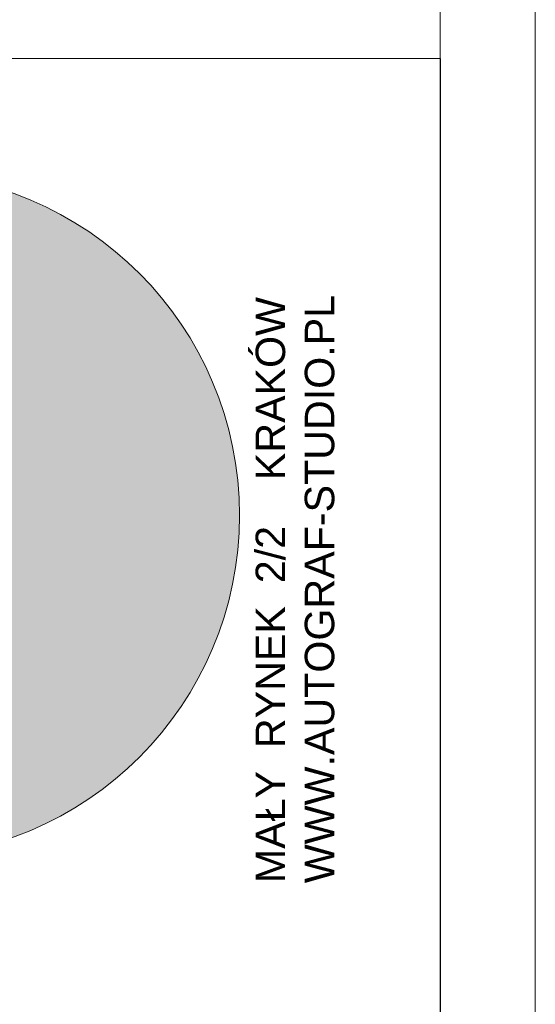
# Model space of a CAD drawing. Header units: millimetres. Extents: x -115268 to 140687, y -37779 to 24471.
# Tile 242 of 256: x 55585 to 55848, y 13256 to 13757. Entities that reach past the tile are written whole.
import ezdxf

# ---------------------------------------------------------------- set-up
doc = ezdxf.new("R2010")
doc.units = ezdxf.units.MM
doc.layers.get('0').update_dxf_attribs({"lineweight": 9})
doc.layers.add('A_CIENKA', color=7, linetype='Continuous', lineweight=9)
doc.styles.add('Arial', font='arial.ttf')

# ---------------------------------------------------------------- blocks, each defined once
blk = doc.blocks.new('METRYKA11')
at = {"true_color": 0x000000}
h = blk.add_hatch(color=18, dxfattribs=at)
h.dxf.hatch_style = 1
h.paths.add_polyline_path([(7511428.56, 5508702.86, 1), (7511776.45, 5508702.86, 1)])
blk.add_line((7511878.67, 5508935.17), (7511878.67, 5506025.17))
blk.add_lwpolyline([(7511378.67, 5508935.17), (7511878.67, 5508935.17)])
at = {"color": 7}
blk.add_circle((7511602.5, 5508702.86), 173.94, dxfattribs=at)
blk.add_circle((7511602.5, 5508702.86), 173.94, dxfattribs=at)
at = {"ltscale": 80, "insert": (7511784.67, 5508515.78), "char_height": 15, "width": 367.2958, "attachment_point": 1, "rotation": 90, "style": 'Arial'}
blk.add_mtext('\\pxqd;MAŁY  RYNEK  2/2    KRAKÓW\\PWWW.AUTOGRAF-STUDIO.PL', dxfattribs=at)

msp = doc.modelspace()

# ---------------------------------------------------------------- linework, layer by layer
msp.add_line((55799.31832, 14942.96568), (55799.31832, 10827.39425))
at = {"layer": 'A_CIENKA'}
msp.add_lwpolyline([(49907.66685, 14985.39425), (55847.66685, 14985.39425), (55847.66685, 10784.96568), (49907.66685, 10784.96568), (49907.66685, 14985.39425)], dxfattribs=at)
msp.add_lwpolyline([(50162.23828, 14942.96568), (55799.31832, 14942.96568), (55799.31832, 10827.39425), (50162.23828, 10827.39425)], close=True, dxfattribs=at)

# ---------------------------------------------------------------- block references
at = {"layer": 'A_CIENKA', "color": 3}
msp.add_blockref('METRYKA11', (-7456079.35123, -5495197.77832), dxfattribs=at)

doc.saveas('drawing.dxf')
